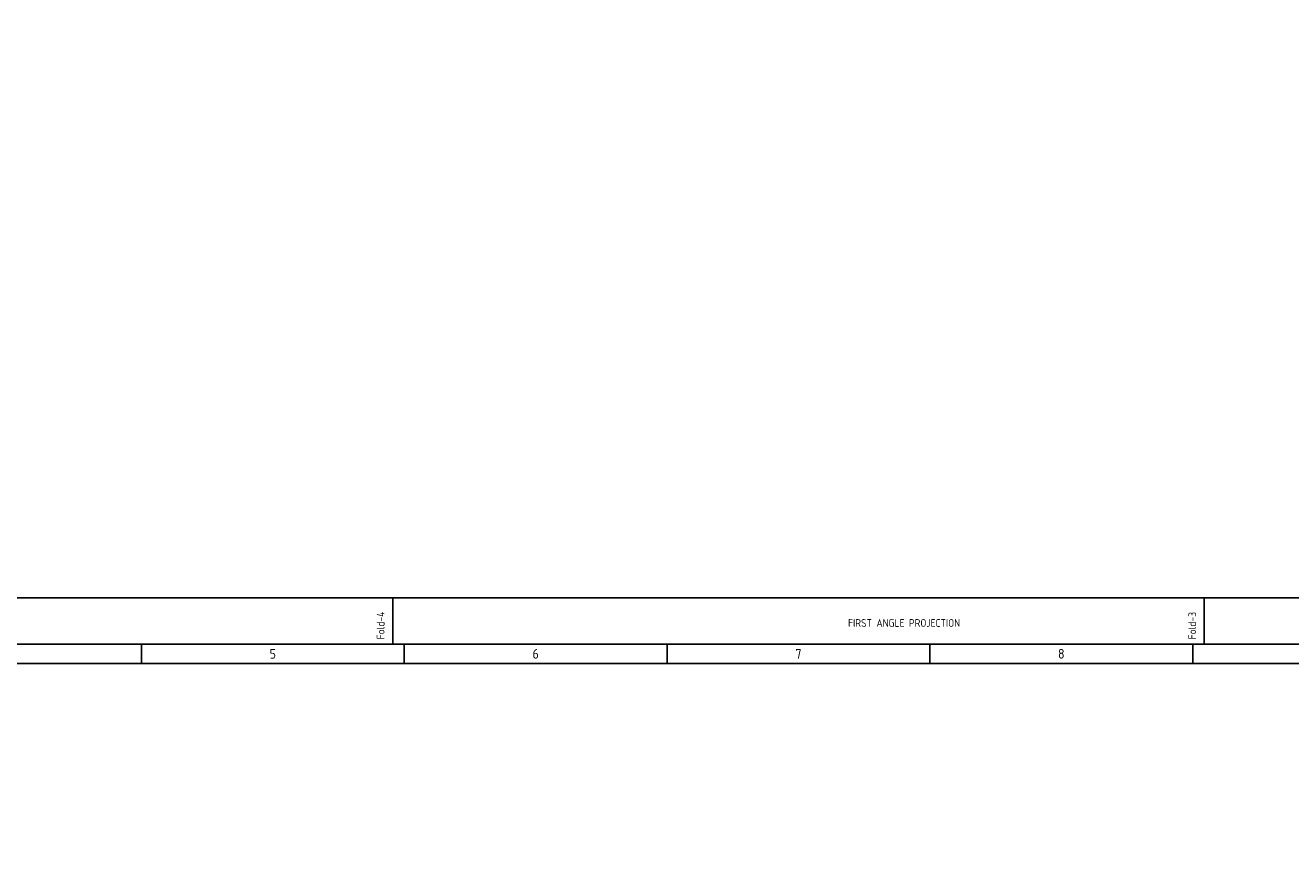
# Model space of a CAD drawing. Extents: x -287416 to 4934791, y -504132 to 1826789.
# Tile 103 of 132: x 2998 to 52108, y 262930 to 294679. Entities that reach past the tile are written whole.
import ezdxf
from ezdxf.enums import TextEntityAlignment as Align

# ---------------------------------------------------------------- set-up
doc = ezdxf.new("R2010")
doc.units = 0
doc.header["$LTSCALE"] = 800
doc.header["$MEASUREMENT"] = 0
doc.linetypes.add('CONTINOUS', pattern=[0])
doc.layers.get('0').update_dxf_attribs({"linetype": 'CONTINUOUS'})
doc.layers.add('T', color=3, linetype='CONTINUOUS', lineweight=15)
doc.styles.add('S3', font='ROMANS1.SHX', dxfattribs={"width": 0.8})
doc.styles.get("Standard").update_dxf_attribs({"font": 'ISO9'})

# ---------------------------------------------------------------- blocks, each defined once
blk = doc.blocks.new('A$C731D3036')
for p, q in [((-1867.63, 1843.18), (-1867.63, 1869.86)), ((-1400.73, 1843.18), (-1400.73, 1869.86)), ((-2012.15, 1843.18), (-2012.15, 1832.06)), ((-1860.96, 1843.18), (-1860.96, 1832.06)), ((-1709.78, 1843.18), (-1709.78, 1832.06)), ((-1558.59, 1843.18), (-1558.59, 1832.06)), ((-1407.4, 1843.18), (-1407.4, 1832.06)), ((-2401.24, 1832.07), (-215.67, 1832.07))]:
    blk.add_line(p, q)
for points in [[(0, 1869.86), (-2643.59, 1869.86), (-2643.59, 0), (0, 0)], [(-26.68, 1843.18), (-2616.91, 1843.18), (-2616.91, 26.68), (-26.68, 26.68)]]:
    blk.add_lwpolyline(points, close=True)
for s, p in [('Fold-4', (-1872.32, 1845.92)), ('Fold-3', (-1405.41, 1845.92))]:
    blk.add_text(s, height=4.447, rotation=90).set_placement(p)
blk.add_text('FIRST ANGLE PROJECTION', height=4.4467).set_placement((-1605.64, 1853.11))
for s, p in [('5', (-1936.56, 1837.62)), ('6', (-1785.37, 1837.62)), ('7', (-1634.18, 1837.62)), ('8', (-1482.99, 1837.62))]:
    blk.add_text(s, height=5.56).set_placement(p, align=Align.MIDDLE)

msp = doc.modelspace()

# ---------------------------------------------------------------- block references
at = {"color": 1, "linetype": 'CONTINOUS', "lineweight": 15, "xscale": 67.46500254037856, "yscale": 67.46500254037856, "zscale": 67.46500254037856}
msp.add_blockref('A$C731D3036', (143254.7, 146321.8), dxfattribs=at)

# ---------------------------------------------------------------- texts
at = {"layer": 'T', "insert": (41667.1, 169171.1), "char_height": 300, "width": 2855.548, "attachment_point": 1, "rotation": 90, "style": 'S3'}
msp.add_mtext('\\pi410.63;DEAERATOR \\P\\pi22.06;FIXED SUPPORT', dxfattribs=at)

doc.saveas('drawing.dxf')
